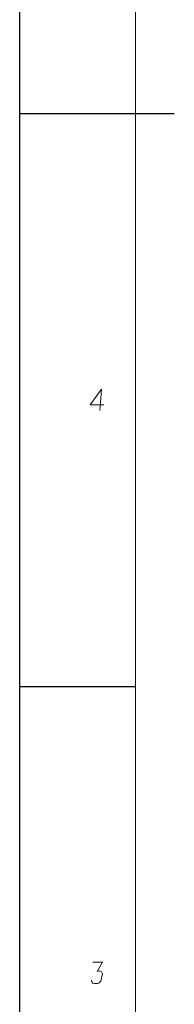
# Model space of a CAD drawing. Extents: x 0 to 841, y 0 to 594.
# Tile 45 of 88: x 821 to 841, y 182 to 309. Entities that reach past the tile are written whole.
import ezdxf

# ---------------------------------------------------------------- set-up
doc = ezdxf.new("R2010")
doc.units = 0

msp = doc.modelspace()

# ---------------------------------------------------------------- linework, layer by layer
at = {"lineweight": 13}
msp.add_line((836, 589), (836, 5.11), dxfattribs=at)
at = {"color": 7, "lineweight": 25}
for p, q in [((821, 20), (821, 574)), ((821, 297), (841, 297))]:
    msp.add_line(p, q, dxfattribs=at)
at = {"color": 7, "lineweight": 25, "ltscale": 0.375}
msp.add_line((821, 222.8), (836, 222.8), dxfattribs=at)
at = {"color": 7, "lineweight": 13}
for points in [[(831.35, 258.54), (831.49, 260.11), (831.59, 261.33), (830.12, 259.3), (831.88, 259.3)], [(830.28, 184.79), (830.35, 184.58), (830.46, 184.4), (830.67, 184.34), (831.09, 184.34), (831.26, 184.44), (831.51, 184.65), (831.72, 185.6), (831.58, 185.84), (831.3, 185.98), (831.02, 185.91), (831.72, 187.13), (830.46, 187.13)]]:
    msp.add_lwpolyline(points, dxfattribs=at)

doc.saveas('drawing.dxf')
